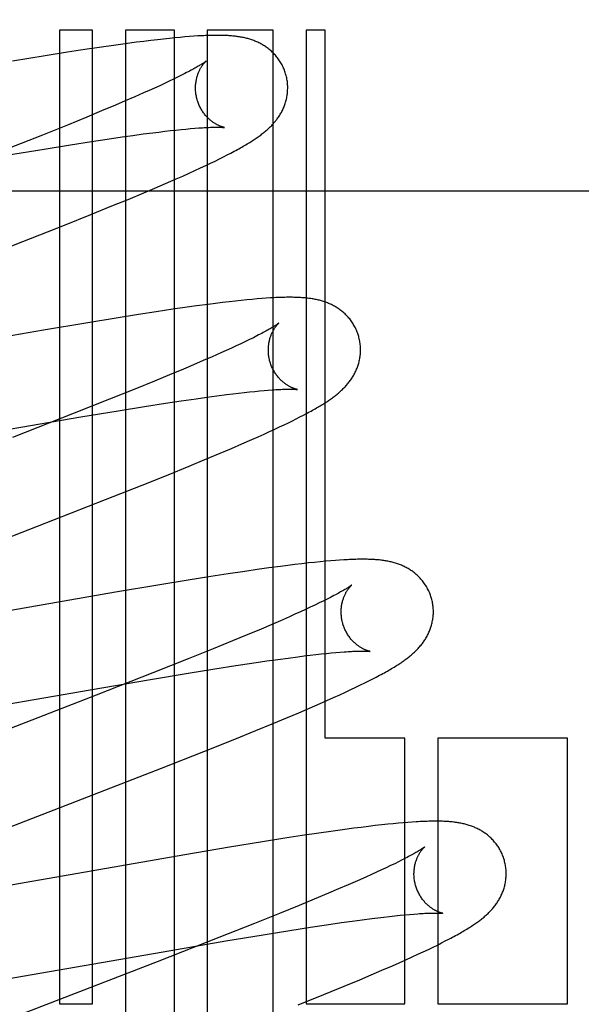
# Model space of a CAD drawing. Header units: inches. Extents: x 0 to 278, y 0 to 180.
# Tile 33 of 76: x 92.688 to 92.81, y 91.561 to 91.775. Entities that reach past the tile are written whole.
import ezdxf

# ---------------------------------------------------------------- set-up
doc = ezdxf.new("R2010")
doc.units = ezdxf.units.IN
doc.header["$LTSCALE"] = 15.310625
doc.header["$MEASUREMENT"] = 0
doc.linetypes.add('HIDDEN', pattern=[0.2, 0.1, -0.1])
doc.layers.add('DEFAULT_2', color=8, linetype='HIDDEN')

msp = doc.modelspace()

# ---------------------------------------------------------------- linework, layer by layer
at = {"layer": 'DEFAULT_2', "color": 8, "linetype": 'HIDDEN'}
for p, q in [((92.70411, 91.77228), (92.69697, 91.77228)), ((92.69697, 91.77228), (92.69697, 91.56123)), ((92.70411, 91.56123), (92.70411, 91.77228)), ((92.72186, 91.77228), (92.71126, 91.77228)), ((92.71126, 91.77228), (92.71126, 91.46649)), ((92.71817, 91.77024), (92.71674, 91.77007)), ((92.71952, 91.77039), (92.71817, 91.77024)), ((92.72079, 91.77053), (92.71952, 91.77039)), ((92.72198, 91.77065), (92.72079, 91.77053)), ((92.72186, 91.41304), (92.72186, 91.77228)), ((92.7231, 91.77075), (92.72198, 91.77065)), ((92.72415, 91.77084), (92.7231, 91.77075)), ((92.72514, 91.77092), (92.72415, 91.77084)), ((92.72608, 91.77099), (92.72514, 91.77092)), ((92.74328, 91.77228), (92.729, 91.77228)), ((92.729, 91.77228), (92.729, 91.40342)), ((92.74328, 91.38816), (92.74328, 91.77228)), ((92.75457, 91.77228), (92.75042, 91.77228)), ((92.75042, 91.77228), (92.75042, 91.56123)), ((92.75457, 91.61883), (92.75457, 91.77228)), ((92.70245, 91.76809), (92.69871, 91.76752)), ((92.70605, 91.76863), (92.70245, 91.76809)), ((92.70866, 91.769), (92.70605, 91.76863)), ((92.71118, 91.76935), (92.70866, 91.769)), ((92.71364, 91.76968), (92.71118, 91.76935)), ((92.71522, 91.76988), (92.71364, 91.76968)), ((92.71674, 91.77007), (92.71522, 91.76988)), ((92.69385, 91.76675), (92.68672, 91.76558)), ((92.69871, 91.76752), (92.69385, 91.76675)), ((92.72166, 91.76168), (92.72072, 91.76123)), ((92.72254, 91.76212), (92.72166, 91.76168)), ((92.72337, 91.76252), (92.72254, 91.76212)), ((92.72413, 91.76291), (92.72337, 91.76252)), ((92.71756, 91.75977), (92.71639, 91.75924)), ((92.71867, 91.76027), (92.71756, 91.75977)), ((92.71972, 91.76076), (92.71867, 91.76027)), ((92.72072, 91.76123), (92.71972, 91.76076)), ((92.71325, 91.75785), (92.71122, 91.75697)), ((92.71518, 91.7587), (92.71325, 91.75785)), ((92.71639, 91.75924), (92.71518, 91.7587)), ((92.70908, 91.75606), (92.70606, 91.75479)), ((92.71122, 91.75697), (92.70908, 91.75606)), ((92.70287, 91.75347), (92.69865, 91.75174)), ((92.70606, 91.75479), (92.70287, 91.75347)), ((92.69865, 91.75174), (92.69328, 91.74958)), ((92.72436, 91.75088), (92.72535, 91.75097)), ((92.72535, 91.75097), (92.72628, 91.75104)), ((92.69328, 91.74958), (92.68564, 91.74655)), ((92.70728, 91.74869), (92.71054, 91.74917)), ((92.71054, 91.74917), (92.71287, 91.74949)), ((92.71287, 91.74949), (92.71508, 91.7498)), ((92.71508, 91.7498), (92.71718, 91.75007)), ((92.71718, 91.75007), (92.71851, 91.75023)), ((92.71851, 91.75023), (92.7198, 91.75039)), ((92.7198, 91.75039), (92.72102, 91.75053)), ((92.72102, 91.75053), (92.72219, 91.75066)), ((92.72219, 91.75066), (92.72331, 91.75077)), ((92.72331, 91.75077), (92.72436, 91.75088)), ((92.69359, 91.74654), (92.69933, 91.74747)), ((92.69933, 91.74747), (92.70385, 91.74817)), ((92.70385, 91.74817), (92.70728, 91.74869)), ((92.68547, 91.74519), (92.69359, 91.74654)), ((92.73163, 91.7444), (92.7325, 91.74484)), ((92.7325, 91.74484), (92.73332, 91.74525)), ((92.73332, 91.74525), (92.7341, 91.74566)), ((92.72632, 91.74188), (92.72752, 91.74244)), ((92.72752, 91.74244), (92.72865, 91.74297)), ((92.72865, 91.74297), (92.72971, 91.74347)), ((92.72971, 91.74347), (92.7307, 91.74394)), ((92.7307, 91.74394), (92.73163, 91.7444)), ((92.72223, 91.74005), (92.72367, 91.74069)), ((92.72367, 91.74069), (92.72503, 91.7413)), ((92.72503, 91.7413), (92.72632, 91.74188)), ((92.71762, 91.73806), (92.71996, 91.73907)), ((92.71996, 91.73907), (92.72223, 91.74005)), ((92.53277, 91.73748), (93.03277, 91.73748)), ((92.71183, 91.73563), (92.7152, 91.73704)), ((92.7152, 91.73704), (92.71762, 91.73806)), ((92.70377, 91.73234), (92.70833, 91.73419)), ((92.70833, 91.73419), (92.71183, 91.73563)), ((92.69803, 91.73005), (92.70377, 91.73234)), ((92.68898, 91.72647), (92.69803, 91.73005)), ((92.64838, 91.71072), (92.68898, 91.72647)), ((92.72916, 91.71286), (92.72668, 91.71252)), ((92.73075, 91.71306), (92.72916, 91.71286)), ((92.73227, 91.71325), (92.73075, 91.71306)), ((92.73372, 91.71342), (92.73227, 91.71325)), ((92.73508, 91.71357), (92.73372, 91.71342)), ((92.73637, 91.71371), (92.73508, 91.71357)), ((92.73758, 91.71384), (92.73637, 91.71371)), ((92.73872, 91.71394), (92.73758, 91.71384)), ((92.73979, 91.71404), (92.73872, 91.71394)), ((92.74079, 91.71412), (92.73979, 91.71404)), ((92.74174, 91.71419), (92.74079, 91.71412)), ((92.71411, 91.71067), (92.70922, 91.70989)), ((92.71788, 91.71125), (92.71411, 91.71067)), ((92.7215, 91.71179), (92.71788, 91.71125)), ((92.72412, 91.71217), (92.7215, 91.71179)), ((92.72668, 91.71252), (92.72412, 91.71217)), ((92.7031, 91.70889), (92.69346, 91.70726)), ((92.70922, 91.70989), (92.7031, 91.70889)), ((92.69346, 91.70726), (92.64705, 91.69918)), ((92.7363, 91.70434), (92.73529, 91.70387)), ((92.73725, 91.7048), (92.7363, 91.70434)), ((92.73814, 91.70523), (92.73725, 91.7048)), ((92.73898, 91.70564), (92.73814, 91.70523)), ((92.73976, 91.70604), (92.73898, 91.70564)), ((92.73194, 91.70234), (92.73008, 91.70152)), ((92.73311, 91.70287), (92.73194, 91.70234)), ((92.73423, 91.70338), (92.73311, 91.70287)), ((92.73529, 91.70387), (92.73423, 91.70338)), ((92.72603, 91.69976), (92.72385, 91.69883)), ((92.72811, 91.70066), (92.72603, 91.69976)), ((92.73008, 91.70152), (92.72811, 91.70066)), ((92.72385, 91.69883), (92.72078, 91.69755)), ((92.71753, 91.69621), (92.71326, 91.69447)), ((92.72078, 91.69755), (92.71753, 91.69621)), ((92.71326, 91.69447), (92.70782, 91.69229)), ((92.73318, 91.6933), (92.73451, 91.69347)), ((92.73451, 91.69347), (92.73578, 91.69362)), ((92.73578, 91.69362), (92.737, 91.69376)), ((92.737, 91.69376), (92.73816, 91.69389)), ((92.73816, 91.69389), (92.73927, 91.694)), ((92.73927, 91.694), (92.74031, 91.6941)), ((92.74031, 91.6941), (92.7413, 91.69419)), ((92.7413, 91.69419), (92.74222, 91.69426)), ((92.70782, 91.69229), (92.70013, 91.68924)), ((92.7154, 91.69072), (92.71991, 91.69142)), ((92.71991, 91.69142), (92.72333, 91.69194)), ((92.72333, 91.69194), (92.72658, 91.69241)), ((92.72658, 91.69241), (92.72889, 91.69274)), ((92.72889, 91.69274), (92.73109, 91.69303)), ((92.73109, 91.69303), (92.73318, 91.6933)), ((92.70013, 91.68924), (92.68673, 91.68401)), ((92.70157, 91.68845), (92.70968, 91.6898)), ((92.70968, 91.6898), (92.7154, 91.69072)), ((92.74983, 91.68884), (92.75053, 91.68921)), ((92.68859, 91.68623), (92.70157, 91.68845)), ((92.74567, 91.68676), (92.7466, 91.68721)), ((92.7466, 91.68721), (92.74748, 91.68764)), ((92.74748, 91.68764), (92.7483, 91.68805)), ((92.7483, 91.68805), (92.74909, 91.68845)), ((92.74909, 91.68845), (92.74983, 91.68884)), ((92.64188, 91.6781), (92.68859, 91.68623)), ((92.7413, 91.68472), (92.7425, 91.68527)), ((92.7425, 91.68527), (92.74363, 91.68579)), ((92.74363, 91.68579), (92.74468, 91.68629)), ((92.74468, 91.68629), (92.74567, 91.68676)), ((92.73651, 91.6826), (92.73867, 91.68355)), ((92.73867, 91.68355), (92.74002, 91.68415)), ((92.74002, 91.68415), (92.7413, 91.68472)), ((92.72849, 91.6792), (92.7318, 91.68059)), ((92.7318, 91.68059), (92.73421, 91.68161)), ((92.73421, 91.68161), (92.73651, 91.6826)), ((92.72504, 91.67778), (92.72849, 91.6792)), ((92.72053, 91.67594), (92.72504, 91.67778)), ((92.71487, 91.67367), (92.72053, 91.67594)), ((92.70694, 91.67053), (92.71487, 91.67367)), ((92.6922, 91.66478), (92.70694, 91.67053)), ((92.6556, 91.6506), (92.6922, 91.66478)), ((92.7535, 91.65706), (92.75225, 91.65693)), ((92.75467, 91.65717), (92.7535, 91.65706)), ((92.75575, 91.65726), (92.75467, 91.65717)), ((92.75676, 91.65734), (92.75575, 91.65726)), ((92.75769, 91.65741), (92.75676, 91.65734)), ((92.73717, 91.65498), (92.73354, 91.65444)), ((92.7398, 91.65536), (92.73717, 91.65498)), ((92.74235, 91.65572), (92.7398, 91.65536)), ((92.74484, 91.65605), (92.74235, 91.65572)), ((92.74645, 91.65626), (92.74484, 91.65605)), ((92.74801, 91.65645), (92.74645, 91.65626)), ((92.7495, 91.65663), (92.74801, 91.65645)), ((92.75092, 91.65679), (92.7495, 91.65663)), ((92.75225, 91.65693), (92.75092, 91.65679)), ((92.72485, 91.65307), (92.71872, 91.65207)), ((92.72976, 91.65385), (92.72485, 91.65307)), ((92.73354, 91.65444), (92.72976, 91.65385)), ((92.71872, 91.65207), (92.70906, 91.65044)), ((92.70906, 91.65044), (92.66369, 91.64254)), ((92.75415, 91.64855), (92.75327, 91.64812)), ((92.75497, 91.64896), (92.75415, 91.64855)), ((92.75574, 91.64934), (92.75497, 91.64896)), ((92.75028, 91.6467), (92.74917, 91.6462)), ((92.75133, 91.64719), (92.75028, 91.6467)), ((92.75233, 91.64767), (92.75133, 91.64719)), ((92.75327, 91.64812), (92.75233, 91.64767)), ((92.74486, 91.64428), (92.74283, 91.6434)), ((92.74679, 91.64513), (92.74486, 91.64428)), ((92.748, 91.64567), (92.74679, 91.64513)), ((92.74917, 91.6462), (92.748, 91.64567)), ((92.74068, 91.64248), (92.73766, 91.64121)), ((92.74283, 91.6434), (92.74068, 91.64248)), ((92.73766, 91.64121), (92.73446, 91.63989)), ((92.73024, 91.63816), (92.72485, 91.63599)), ((92.73446, 91.63989), (92.73024, 91.63816)), ((92.72485, 91.63599), (92.71721, 91.63296)), ((92.74194, 91.63556), (92.74428, 91.63589)), ((92.74428, 91.63589), (92.74651, 91.63619)), ((92.74651, 91.63619), (92.74863, 91.63647)), ((92.74863, 91.63647), (92.74998, 91.63664)), ((92.74998, 91.63664), (92.75127, 91.63679)), ((92.75127, 91.63679), (92.75251, 91.63694)), ((92.75251, 91.63694), (92.75369, 91.63707)), ((92.75369, 91.63707), (92.75481, 91.63718)), ((92.75481, 91.63718), (92.75587, 91.63729)), ((92.75587, 91.63729), (92.75687, 91.63738)), ((92.75687, 91.63738), (92.75782, 91.63746)), ((92.72487, 91.63291), (92.73064, 91.63384)), ((92.73064, 91.63384), (92.7352, 91.63455)), ((92.7352, 91.63455), (92.73866, 91.63508)), ((92.73866, 91.63508), (92.74194, 91.63556)), ((92.7036, 91.6293), (92.71669, 91.63155)), ((92.71721, 91.63296), (92.70491, 91.62814)), ((92.71669, 91.63155), (92.72487, 91.63291)), ((92.76403, 91.63123), (92.76486, 91.63165)), ((92.76486, 91.63165), (92.76563, 91.63205)), ((92.65777, 91.62132), (92.7036, 91.6293)), ((92.75899, 91.6288), (92.76015, 91.62934)), ((92.76015, 91.62934), (92.76122, 91.62985)), ((92.76122, 91.62985), (92.76222, 91.63034)), ((92.76222, 91.63034), (92.76316, 91.63079)), ((92.76316, 91.63079), (92.76403, 91.63123)), ((92.70491, 91.62814), (92.66496, 91.61266)), ((92.75491, 91.62696), (92.75635, 91.6276)), ((92.75635, 91.6276), (92.75773, 91.62822)), ((92.75773, 91.62822), (92.75899, 91.6288)), ((92.74884, 91.62433), (92.75119, 91.62533)), ((92.75119, 91.62533), (92.75344, 91.62631)), ((92.75344, 91.62631), (92.75491, 91.62696)), ((92.74303, 91.62189), (92.7464, 91.6233)), ((92.7464, 91.6233), (92.74884, 91.62433)), ((92.73952, 91.62045), (92.74303, 91.62189)), ((92.73494, 91.6186), (92.73952, 91.62045)), ((92.77185, 91.61883), (92.75457, 91.61883)), ((92.77185, 91.56123), (92.77185, 91.61883)), ((92.8071, 91.61883), (92.77899, 91.61883)), ((92.77899, 91.61883), (92.77899, 91.56123)), ((92.8071, 91.56123), (92.8071, 91.61883)), ((92.72822, 91.61591), (92.73494, 91.6186)), ((92.7191, 91.61232), (92.72822, 91.61591)), ((92.67179, 91.59396), (92.7191, 91.61232)), ((92.76238, 91.59948), (92.76078, 91.59928)), ((92.76395, 91.59968), (92.76238, 91.59948)), ((92.76543, 91.59985), (92.76395, 91.59968)), ((92.76682, 91.60001), (92.76543, 91.59985)), ((92.76811, 91.60015), (92.76682, 91.60001)), ((92.76931, 91.60027), (92.76811, 91.60015)), ((92.77043, 91.60037), (92.76931, 91.60027)), ((92.77148, 91.60047), (92.77043, 91.60037)), ((92.77247, 91.60054), (92.77148, 91.60047)), ((92.7734, 91.60061), (92.77247, 91.60054)), ((92.74956, 91.59768), (92.74581, 91.5971)), ((92.75318, 91.59822), (92.74956, 91.59768)), ((92.7558, 91.5986), (92.75318, 91.59822)), ((92.75833, 91.59895), (92.7558, 91.5986)), ((92.76078, 91.59928), (92.75833, 91.59895)), ((92.73378, 91.59515), (92.72411, 91.59352)), ((92.74093, 91.59633), (92.73378, 91.59515)), ((92.74581, 91.5971), (92.74093, 91.59633)), ((92.72411, 91.59352), (92.67884, 91.58564)), ((92.76874, 91.59117), (92.76778, 91.59071)), ((92.76963, 91.5916), (92.76874, 91.59117)), ((92.77047, 91.59202), (92.76963, 91.5916)), ((92.77125, 91.59241), (92.77047, 91.59202)), ((92.76457, 91.58923), (92.7634, 91.5887)), ((92.7657, 91.58974), (92.76457, 91.58923)), ((92.76677, 91.59024), (92.7657, 91.58974)), ((92.76778, 91.59071), (92.76677, 91.59024)), ((92.75955, 91.58701), (92.75747, 91.58612)), ((92.76153, 91.58787), (92.75955, 91.58701)), ((92.7634, 91.5887), (92.76153, 91.58787)), ((92.75528, 91.58519), (92.7522, 91.5839)), ((92.75747, 91.58612), (92.75528, 91.58519)), ((92.74895, 91.58256), (92.74467, 91.58082)), ((92.7522, 91.5839), (92.74895, 91.58256)), ((92.74467, 91.58082), (92.73922, 91.57863)), ((92.76851, 91.58017), (92.76968, 91.5803)), ((92.76968, 91.5803), (92.77079, 91.58041)), ((92.77079, 91.58041), (92.77183, 91.58051)), ((92.77183, 91.58051), (92.77282, 91.5806)), ((92.77282, 91.5806), (92.77376, 91.58068)), ((92.73922, 91.57863), (92.73152, 91.57558)), ((92.75138, 91.57782), (92.75481, 91.57834)), ((92.75481, 91.57834), (92.75806, 91.57882)), ((92.75806, 91.57882), (92.76038, 91.57914)), ((92.76038, 91.57914), (92.76259, 91.57944)), ((92.76259, 91.57944), (92.76468, 91.57971)), ((92.76468, 91.57971), (92.76601, 91.57988)), ((92.76601, 91.57988), (92.76729, 91.58003)), ((92.76729, 91.58003), (92.76851, 91.58017)), ((92.73301, 91.57485), (92.74113, 91.57619)), ((92.74113, 91.57619), (92.74686, 91.57712)), ((92.74686, 91.57712), (92.75138, 91.57782)), ((92.73152, 91.57558), (92.71811, 91.57035)), ((92.72112, 91.57281), (92.73301, 91.57485)), ((92.77794, 91.57351), (92.77889, 91.57397)), ((92.77889, 91.57397), (92.77978, 91.57442)), ((92.77978, 91.57442), (92.78061, 91.57484)), ((92.78061, 91.57484), (92.78139, 91.57525)), ((92.67435, 91.56467), (92.72112, 91.57281)), ((92.7734, 91.57138), (92.77466, 91.57196)), ((92.77466, 91.57196), (92.77584, 91.57251)), ((92.77584, 91.57251), (92.77693, 91.57302)), ((92.77693, 91.57302), (92.77794, 91.57351)), ((92.71811, 91.57035), (92.68044, 91.55575)), ((92.76912, 91.56947), (92.77059, 91.57012)), ((92.77059, 91.57012), (92.77203, 91.57076)), ((92.77203, 91.57076), (92.7734, 91.57138)), ((92.76206, 91.56645), (92.7645, 91.56748)), ((92.7645, 91.56748), (92.76685, 91.56848)), ((92.76685, 91.56848), (92.76912, 91.56947)), ((92.75869, 91.56505), (92.76206, 91.56645)), ((92.74871, 91.56099), (92.75427, 91.56324)), ((92.75427, 91.56324), (92.75869, 91.56505)), ((92.69697, 91.56123), (92.70411, 91.56123)), ((92.75042, 91.56123), (92.77185, 91.56123)), ((92.77899, 91.56123), (92.8071, 91.56123))]:
    msp.add_line(p, q, dxfattribs=at)
for points in [[(92.74604, 91.76266), (92.74598, 91.76287), (92.74591, 91.76312), (92.74582, 91.76336), (92.74573, 91.76361), (92.74564, 91.76385), (92.74554, 91.76408), (92.74543, 91.76432), (92.74532, 91.76455), (92.7452, 91.76478), (92.74508, 91.76501), (92.74495, 91.76523), (92.74482, 91.76545), (92.74468, 91.76566), (92.74454, 91.76587), (92.74439, 91.76608), (92.74424, 91.76628), (92.74408, 91.76648), (92.74393, 91.76667), (92.74376, 91.76686), (92.7436, 91.76704), (92.74343, 91.76722), (92.74326, 91.7674), (92.74308, 91.76757), (92.74291, 91.76773), (92.74273, 91.76789), (92.74254, 91.76805), (92.74236, 91.7682), (92.74217, 91.76834), (92.74198, 91.76849), (92.74179, 91.76862), (92.7416, 91.76876), (92.7414, 91.76889), (92.7412, 91.76901), (92.741, 91.76913), (92.74079, 91.76925), (92.74059, 91.76936), (92.74038, 91.76947), (92.74017, 91.76958), (92.73996, 91.76968), (92.73975, 91.76977), (92.73954, 91.76986), (92.73933, 91.76995), (92.73911, 91.77004), (92.73889, 91.77012), (92.73867, 91.77019), (92.73845, 91.77027), (92.73823, 91.77034), (92.73801, 91.7704), (92.73778, 91.77047), (92.73756, 91.77053), (92.73733, 91.77058), (92.7371, 91.77064), (92.73687, 91.77069), (92.73665, 91.77073), (92.73642, 91.77078), (92.73619, 91.77082), (92.73596, 91.77086), (92.73572, 91.77089), (92.73549, 91.77093), (92.73525, 91.77096), (92.73501, 91.77099), (92.73477, 91.77101), (92.73452, 91.77104), (92.73427, 91.77106), (92.73402, 91.77108), (92.73376, 91.7711), (92.73349, 91.77112), (92.73322, 91.77113), (92.73294, 91.77115), (92.73266, 91.77116), (92.73236, 91.77117), (92.73206, 91.77117), (92.73176, 91.77118), (92.73144, 91.77118), (92.73112, 91.77118), (92.73079, 91.77118), (92.73045, 91.77118), (92.7301, 91.77117), (92.72974, 91.77117), (92.72938, 91.77116), (92.729, 91.77114), (92.72861, 91.77113), (92.72822, 91.77111), (92.72781, 91.77109), (92.7274, 91.77107), (92.72697, 91.77105), (92.72608, 91.77099)], [(92.72872, 91.7656), (92.72872, 91.76559), (92.7287, 91.76558), (92.72868, 91.76556), (92.72865, 91.76554), (92.72861, 91.76551), (92.72856, 91.76547), (92.7285, 91.76542), (92.72843, 91.76537), (92.72834, 91.76532), (92.72825, 91.76525), (92.72814, 91.76518), (92.72802, 91.7651), (92.72789, 91.76502), (92.72774, 91.76492), (92.72758, 91.76482), (92.72741, 91.76472), (92.72722, 91.7646), (92.72701, 91.76448), (92.72679, 91.76435), (92.72656, 91.76422), (92.72631, 91.76408), (92.72604, 91.76393), (92.72576, 91.76378), (92.72547, 91.76362), (92.72515, 91.76345), (92.72483, 91.76328), (92.72449, 91.7631), (92.72413, 91.76291)], [(92.72678, 91.7573), (92.72672, 91.7575), (92.72667, 91.75773), (92.72662, 91.75797), (92.72657, 91.7582), (92.72654, 91.75844), (92.7265, 91.75867), (92.72648, 91.7589), (92.72646, 91.75914), (92.72645, 91.75937), (92.72644, 91.7596), (92.72644, 91.75983), (92.72645, 91.76005), (92.72646, 91.76027), (92.72647, 91.76049), (92.72649, 91.76071), (92.72652, 91.76092), (92.72655, 91.76113), (92.72658, 91.76134), (92.72662, 91.76154), (92.72666, 91.76173), (92.7267, 91.76192), (92.72675, 91.76211), (92.7268, 91.76229), (92.72686, 91.76246), (92.72691, 91.76263), (92.72697, 91.7628), (92.72703, 91.76296), (92.72709, 91.76311), (92.72715, 91.76326), (92.72722, 91.76341), (92.72728, 91.76355), (92.72735, 91.76368), (92.72741, 91.76381), (92.72748, 91.76393), (92.72755, 91.76405), (92.72761, 91.76417), (92.72768, 91.76428), (92.72774, 91.76439), (92.72781, 91.76449), (92.72787, 91.76458), (92.72794, 91.76468), (92.728, 91.76477), (92.72806, 91.76485), (92.72812, 91.76493), (92.72818, 91.76501), (92.72824, 91.76508), (92.7283, 91.76515), (92.72835, 91.76521), (92.7284, 91.76527), (92.72845, 91.76532), (92.7285, 91.76537), (92.72854, 91.76542), (92.72858, 91.76546), (92.72861, 91.76549), (92.72864, 91.76552), (92.72867, 91.76555), (92.72869, 91.76557), (92.72871, 91.76558), (92.72872, 91.76559), (92.72872, 91.7656)], [(92.7341, 91.74566), (92.73447, 91.74585), (92.73483, 91.74605), (92.73518, 91.74624), (92.73552, 91.74642), (92.73585, 91.74661), (92.73617, 91.74679), (92.73649, 91.74696), (92.73679, 91.74714), (92.73709, 91.74731), (92.73737, 91.74748), (92.73765, 91.74765), (92.73792, 91.74781), (92.73819, 91.74797), (92.73844, 91.74813), (92.73869, 91.74829), (92.73894, 91.74845), (92.73917, 91.7486), (92.7394, 91.74876), (92.73962, 91.74891), (92.73984, 91.74906), (92.74005, 91.74921), (92.74026, 91.74935), (92.74046, 91.7495), (92.74066, 91.74965), (92.74085, 91.7498), (92.74104, 91.74995), (92.74123, 91.75009), (92.74142, 91.75024), (92.7416, 91.7504), (92.74178, 91.75055), (92.74196, 91.7507), (92.74213, 91.75086), (92.7423, 91.75102), (92.74247, 91.75118), (92.74264, 91.75134), (92.74281, 91.75151), (92.74297, 91.75167), (92.74313, 91.75185), (92.74329, 91.75202), (92.74345, 91.75219), (92.7436, 91.75237), (92.74375, 91.75255), (92.74389, 91.75273), (92.74404, 91.75292), (92.74417, 91.7531), (92.74431, 91.75329), (92.74444, 91.75348), (92.74457, 91.75367), (92.74469, 91.75387), (92.74482, 91.75407), (92.74494, 91.75428), (92.74505, 91.75448), (92.74516, 91.75469), (92.74527, 91.7549), (92.74537, 91.75512), (92.74547, 91.75533), (92.74557, 91.75555), (92.74566, 91.75577), (92.74574, 91.75599), (92.74582, 91.75622), (92.7459, 91.75644), (92.74597, 91.75667), (92.74604, 91.75691), (92.7461, 91.75714), (92.74616, 91.75738), (92.74621, 91.75762), (92.74626, 91.75787), (92.7463, 91.75811), (92.74634, 91.75836), (92.74637, 91.75861), (92.74639, 91.75886), (92.74641, 91.75912), (92.74642, 91.75937), (92.74643, 91.75963), (92.74643, 91.75988), (92.74643, 91.76014), (92.74642, 91.7604), (92.7464, 91.76066), (92.74638, 91.76091), (92.74635, 91.76117), (92.74631, 91.76143), (92.74627, 91.76168), (92.74622, 91.76194), (92.74616, 91.76219), (92.7461, 91.76245), (92.74604, 91.76266)], [(92.73272, 91.7512), (92.73273, 91.7512), (92.73272, 91.7512), (92.7327, 91.75121), (92.73268, 91.75121), (92.73265, 91.75122), (92.73262, 91.75122), (92.73257, 91.75123), (92.73252, 91.75125), (92.73247, 91.75126), (92.73241, 91.75128), (92.73235, 91.7513), (92.73228, 91.75132), (92.7322, 91.75134), (92.73212, 91.75137), (92.73204, 91.7514), (92.73195, 91.75143), (92.73186, 91.75146), (92.73177, 91.7515), (92.73167, 91.75154), (92.73157, 91.75158), (92.73147, 91.75163), (92.73136, 91.75168), (92.73126, 91.75173), (92.73115, 91.75179), (92.73103, 91.75185), (92.73092, 91.75192), (92.7308, 91.75199), (92.73068, 91.75206), (92.73055, 91.75213), (92.73043, 91.75222), (92.7303, 91.7523), (92.73017, 91.75239), (92.73004, 91.75249), (92.72991, 91.75259), (92.72978, 91.7527), (92.72964, 91.75281), (92.72951, 91.75292), (92.72937, 91.75304), (92.72923, 91.75317), (92.7291, 91.75331), (92.72896, 91.75345), (92.72882, 91.75359), (92.72869, 91.75374), (92.72855, 91.7539), (92.72842, 91.75407), (92.72829, 91.75424), (92.72816, 91.75441), (92.72803, 91.75459), (92.72791, 91.75478), (92.72779, 91.75497), (92.72767, 91.75516), (92.72756, 91.75536), (92.72745, 91.75557), (92.72735, 91.75577), (92.72725, 91.75599), (92.72716, 91.7562), (92.72707, 91.75642), (92.72698, 91.75665), (92.72691, 91.75687), (92.72683, 91.7571), (92.72678, 91.7573)], [(92.72628, 91.75104), (92.72716, 91.75111), (92.72757, 91.75114), (92.72797, 91.75116), (92.72834, 91.75119), (92.7287, 91.75121), (92.72904, 91.75122), (92.72936, 91.75124), (92.72966, 91.75125), (92.72994, 91.75126), (92.73021, 91.75126), (92.73046, 91.75127), (92.73069, 91.75127), (92.73092, 91.75127), (92.73112, 91.75127), (92.73132, 91.75127), (92.7315, 91.75127), (92.73167, 91.75127), (92.73182, 91.75126), (92.73196, 91.75126), (92.73209, 91.75125), (92.7322, 91.75125), (92.7323, 91.75124), (92.73239, 91.75123), (92.73247, 91.75123), (92.73254, 91.75122), (92.7326, 91.75122), (92.73264, 91.75121), (92.73268, 91.75121), (92.7327, 91.7512), (92.73272, 91.7512), (92.73272, 91.7512)], [(92.76184, 91.70587), (92.76177, 91.70608), (92.7617, 91.70633), (92.76161, 91.70657), (92.76152, 91.70682), (92.76143, 91.70706), (92.76132, 91.7073), (92.76122, 91.70753), (92.7611, 91.70777), (92.76099, 91.708), (92.76086, 91.70822), (92.76073, 91.70844), (92.7606, 91.70866), (92.76046, 91.70888), (92.76032, 91.70909), (92.76017, 91.7093), (92.76002, 91.7095), (92.75987, 91.7097), (92.75971, 91.70989), (92.75955, 91.71008), (92.75938, 91.71026), (92.75921, 91.71044), (92.75904, 91.71062), (92.75886, 91.71079), (92.75868, 91.71095), (92.7585, 91.71111), (92.75832, 91.71127), (92.75814, 91.71142), (92.75795, 91.71156), (92.75776, 91.71171), (92.75757, 91.71184), (92.75737, 91.71198), (92.75717, 91.71211), (92.75697, 91.71223), (92.75677, 91.71235), (92.75656, 91.71247), (92.75636, 91.71258), (92.75615, 91.71269), (92.75594, 91.7128), (92.75573, 91.7129), (92.75552, 91.71299), (92.75531, 91.71308), (92.75509, 91.71317), (92.75488, 91.71325), (92.75466, 91.71333), (92.75444, 91.71341), (92.75422, 91.71349), (92.75399, 91.71356), (92.75377, 91.71362), (92.75354, 91.71368), (92.75331, 91.71374), (92.75309, 91.7138), (92.75286, 91.71385), (92.75263, 91.7139), (92.7524, 91.71395), (92.75217, 91.71399), (92.75193, 91.71404), (92.7517, 91.71407), (92.75146, 91.71411), (92.75123, 91.71414), (92.75099, 91.71417), (92.75075, 91.7142), (92.7505, 91.71423), (92.75025, 91.71425), (92.75, 91.71428), (92.74974, 91.7143), (92.74948, 91.71431), (92.74921, 91.71433), (92.74893, 91.71435), (92.74865, 91.71436), (92.74836, 91.71437), (92.74807, 91.71438), (92.74776, 91.71438), (92.74745, 91.71439), (92.74714, 91.71439), (92.74681, 91.71439), (92.74648, 91.71439), (92.74614, 91.71439), (92.74579, 91.71438), (92.74543, 91.71437), (92.74506, 91.71436), (92.74468, 91.71435), (92.74429, 91.71433), (92.74389, 91.71432), (92.74348, 91.7143), (92.74306, 91.71427), (92.74263, 91.71425), (92.74174, 91.71419)], [(92.74452, 91.70881), (92.74451, 91.7088), (92.7445, 91.70879), (92.74448, 91.70877), (92.74445, 91.70875), (92.74441, 91.70872), (92.74437, 91.70869), (92.74431, 91.70865), (92.74425, 91.70861), (92.74418, 91.70856), (92.74409, 91.7085), (92.744, 91.70843), (92.74389, 91.70836), (92.74378, 91.70829), (92.74365, 91.7082), (92.74351, 91.70812), (92.74336, 91.70802), (92.74319, 91.70792), (92.74302, 91.70782), (92.74283, 91.7077), (92.74263, 91.70759), (92.74241, 91.70746), (92.74218, 91.70733), (92.74194, 91.7072), (92.74168, 91.70706), (92.74141, 91.7069), (92.74111, 91.70675), (92.7408, 91.70658), (92.74047, 91.70641), (92.74012, 91.70623), (92.73976, 91.70604)], [(92.74257, 91.70051), (92.74251, 91.70071), (92.74246, 91.70094), (92.74241, 91.70117), (92.74236, 91.70141), (92.74233, 91.70164), (92.7423, 91.70188), (92.74227, 91.70211), (92.74225, 91.70234), (92.74224, 91.70257), (92.74223, 91.7028), (92.74223, 91.70303), (92.74224, 91.70325), (92.74225, 91.70348), (92.74226, 91.7037), (92.74228, 91.70391), (92.74231, 91.70412), (92.74234, 91.70433), (92.74237, 91.70454), (92.74241, 91.70474), (92.74245, 91.70493), (92.74249, 91.70512), (92.74254, 91.70531), (92.74259, 91.70549), (92.74264, 91.70566), (92.7427, 91.70583), (92.74276, 91.706), (92.74282, 91.70616), (92.74288, 91.70631), (92.74294, 91.70646), (92.743, 91.70661), (92.74307, 91.70675), (92.74313, 91.70688), (92.7432, 91.70701), (92.74327, 91.70713), (92.74333, 91.70725), (92.7434, 91.70737), (92.74346, 91.70748), (92.74353, 91.70759), (92.74359, 91.70769), (92.74366, 91.70778), (92.74372, 91.70788), (92.74379, 91.70797), (92.74385, 91.70805), (92.74391, 91.70813), (92.74397, 91.70821), (92.74403, 91.70828), (92.74408, 91.70835), (92.74414, 91.70841), (92.74419, 91.70847), (92.74424, 91.70852), (92.74428, 91.70857), (92.74432, 91.70862), (92.74436, 91.70866), (92.7444, 91.7087), (92.74443, 91.70873), (92.74446, 91.70875), (92.74448, 91.70877), (92.7445, 91.70879), (92.74451, 91.7088), (92.74451, 91.7088)], [(92.75053, 91.68921), (92.75086, 91.68939), (92.75119, 91.68956), (92.7515, 91.68974), (92.75181, 91.68991), (92.75211, 91.69008), (92.7524, 91.69024), (92.75268, 91.6904), (92.75295, 91.69056), (92.75321, 91.69072), (92.75347, 91.69087), (92.75372, 91.69102), (92.75397, 91.69117), (92.7542, 91.69132), (92.75444, 91.69147), (92.75466, 91.69162), (92.75488, 91.69176), (92.7551, 91.6919), (92.75531, 91.69205), (92.75552, 91.69219), (92.75573, 91.69233), (92.75593, 91.69247), (92.75612, 91.69262), (92.75632, 91.69276), (92.75651, 91.6929), (92.7567, 91.69305), (92.75688, 91.69319), (92.75707, 91.69334), (92.75725, 91.69349), (92.75743, 91.69364), (92.75761, 91.69379), (92.75778, 91.69395), (92.75796, 91.6941), (92.75813, 91.69426), (92.7583, 91.69442), (92.75847, 91.69459), (92.75863, 91.69475), (92.7588, 91.69492), (92.75896, 91.69509), (92.75911, 91.69526), (92.75927, 91.69544), (92.75942, 91.69561), (92.75957, 91.69579), (92.75971, 91.69598), (92.75985, 91.69616), (92.75999, 91.69634), (92.76012, 91.69653), (92.76025, 91.69672), (92.76038, 91.69692), (92.7605, 91.69711), (92.76063, 91.69731), (92.76074, 91.69751), (92.76086, 91.69772), (92.76097, 91.69793), (92.76107, 91.69814), (92.76118, 91.69835), (92.76127, 91.69857), (92.76137, 91.69879), (92.76146, 91.699), (92.76154, 91.69923), (92.76162, 91.69945), (92.7617, 91.69968), (92.76177, 91.69991), (92.76183, 91.70014), (92.7619, 91.70037), (92.76195, 91.70061), (92.76201, 91.70085), (92.76205, 91.7011), (92.76209, 91.70134), (92.76213, 91.70159), (92.76216, 91.70184), (92.76218, 91.70209), (92.7622, 91.70234), (92.76222, 91.70259), (92.76222, 91.70285), (92.76222, 91.7031), (92.76222, 91.70336), (92.76221, 91.70362), (92.76219, 91.70387), (92.76217, 91.70413), (92.76214, 91.70439), (92.7621, 91.70464), (92.76206, 91.7049), (92.76201, 91.70515), (92.76195, 91.7054), (92.76189, 91.70566), (92.76184, 91.70587)], [(92.74852, 91.69441), (92.74851, 91.69441), (92.7485, 91.69441), (92.74847, 91.69442), (92.74844, 91.69443), (92.74841, 91.69443), (92.74836, 91.69444), (92.74832, 91.69446), (92.74826, 91.69447), (92.7482, 91.69449), (92.74814, 91.6945), (92.74807, 91.69453), (92.74799, 91.69455), (92.74791, 91.69458), (92.74783, 91.6946), (92.74775, 91.69464), (92.74766, 91.69467), (92.74756, 91.69471), (92.74746, 91.69475), (92.74736, 91.69479), (92.74726, 91.69484), (92.74716, 91.69489), (92.74705, 91.69494), (92.74694, 91.695), (92.74682, 91.69506), (92.74671, 91.69512), (92.74659, 91.69519), (92.74647, 91.69527), (92.74635, 91.69534), (92.74622, 91.69542), (92.74609, 91.69551), (92.74596, 91.6956), (92.74583, 91.6957), (92.7457, 91.6958), (92.74557, 91.6959), (92.74543, 91.69601), (92.7453, 91.69613), (92.74516, 91.69625), (92.74503, 91.69638), (92.74489, 91.69651), (92.74475, 91.69665), (92.74462, 91.6968), (92.74448, 91.69695), (92.74435, 91.69711), (92.74421, 91.69727), (92.74408, 91.69744), (92.74395, 91.69762), (92.74383, 91.6978), (92.7437, 91.69798), (92.74358, 91.69817), (92.74347, 91.69837), (92.74335, 91.69857), (92.74325, 91.69877), (92.74314, 91.69898), (92.74304, 91.69919), (92.74295, 91.69941), (92.74286, 91.69963), (92.74277, 91.69985), (92.7427, 91.70008), (92.74262, 91.70031), (92.74257, 91.70051)], [(92.74222, 91.69426), (92.74308, 91.69433), (92.74349, 91.69436), (92.74387, 91.69438), (92.74425, 91.6944), (92.7446, 91.69442), (92.74495, 91.69444), (92.74527, 91.69445), (92.74558, 91.69446), (92.74587, 91.69447), (92.74614, 91.69448), (92.7464, 91.69448), (92.74665, 91.69448), (92.74687, 91.69448), (92.74708, 91.69448), (92.74727, 91.69448), (92.74744, 91.69448), (92.7476, 91.69447), (92.74775, 91.69447), (92.74788, 91.69446), (92.74799, 91.69446), (92.74809, 91.69445), (92.74818, 91.69444), (92.74826, 91.69444), (92.74833, 91.69443), (92.74839, 91.69443), (92.74843, 91.69442), (92.74847, 91.69442), (92.74849, 91.69441), (92.74851, 91.69441), (92.74852, 91.69441)], [(92.77763, 91.64908), (92.77756, 91.64929), (92.77749, 91.64954), (92.7774, 91.64978), (92.77731, 91.65003), (92.77722, 91.65027), (92.77711, 91.65051), (92.77701, 91.65074), (92.77689, 91.65098), (92.77678, 91.65121), (92.77665, 91.65143), (92.77652, 91.65166), (92.77639, 91.65188), (92.77625, 91.65209), (92.77611, 91.6523), (92.77596, 91.65251), (92.77581, 91.65271), (92.77565, 91.65291), (92.77549, 91.6531), (92.77533, 91.65329), (92.77516, 91.65348), (92.775, 91.65366), (92.77482, 91.65383), (92.77465, 91.654), (92.77447, 91.65417), (92.77429, 91.65433), (92.7741, 91.65448), (92.77392, 91.65463), (92.77373, 91.65478), (92.77354, 91.65492), (92.77335, 91.65506), (92.77315, 91.65519), (92.77295, 91.65532), (92.77275, 91.65545), (92.77255, 91.65557), (92.77234, 91.65569), (92.77214, 91.6558), (92.77193, 91.65591), (92.77172, 91.65601), (92.77151, 91.65611), (92.7713, 91.65621), (92.77108, 91.6563), (92.77087, 91.65638), (92.77065, 91.65647), (92.77043, 91.65655), (92.77021, 91.65663), (92.76999, 91.6567), (92.76977, 91.65677), (92.76954, 91.65684), (92.76931, 91.6569), (92.76909, 91.65696), (92.76886, 91.65701), (92.76863, 91.65707), (92.7684, 91.65712), (92.76817, 91.65716), (92.76794, 91.65721), (92.76771, 91.65725), (92.76748, 91.65728), (92.76724, 91.65732), (92.76701, 91.65735), (92.76677, 91.65738), (92.76653, 91.65741), (92.76629, 91.65744), (92.76605, 91.65746), (92.7658, 91.65748), (92.76555, 91.6575), (92.7653, 91.65752), (92.76504, 91.65754), (92.76478, 91.65755), (92.76452, 91.65756), (92.76425, 91.65758), (92.76397, 91.65758), (92.76369, 91.65759), (92.76341, 91.6576), (92.76312, 91.6576), (92.76282, 91.6576), (92.76251, 91.6576), (92.7622, 91.6576), (92.76188, 91.65759), (92.76155, 91.65759), (92.76121, 91.65758), (92.76087, 91.65757), (92.76051, 91.65756), (92.76015, 91.65754), (92.75977, 91.65753), (92.75938, 91.65751), (92.75898, 91.65749), (92.75857, 91.65746), (92.75769, 91.65741)], [(92.76031, 91.65201), (92.7603, 91.65201), (92.76028, 91.65199), (92.76026, 91.65198), (92.76023, 91.65195), (92.76019, 91.65192), (92.76014, 91.65188), (92.76008, 91.65184), (92.76001, 91.65179), (92.75993, 91.65173), (92.75983, 91.65167), (92.75973, 91.6516), (92.75961, 91.65152), (92.75948, 91.65144), (92.75934, 91.65135), (92.75918, 91.65125), (92.759, 91.65114), (92.75882, 91.65103), (92.75861, 91.65091), (92.75839, 91.65078), (92.75816, 91.65065), (92.75791, 91.65051), (92.75765, 91.65036), (92.75737, 91.65021), (92.75707, 91.65005), (92.75676, 91.64988), (92.75644, 91.64971), (92.75609, 91.64953), (92.75574, 91.64934)], [(92.75836, 91.64372), (92.7583, 91.64392), (92.75825, 91.64415), (92.7582, 91.64439), (92.75815, 91.64462), (92.75812, 91.64486), (92.75809, 91.64509), (92.75806, 91.64532), (92.75804, 91.64556), (92.75803, 91.64579), (92.75802, 91.64602), (92.75802, 91.64625), (92.75803, 91.64647), (92.75804, 91.6467), (92.75805, 91.64692), (92.75807, 91.64713), (92.7581, 91.64735), (92.75813, 91.64756), (92.75816, 91.64776), (92.7582, 91.64796), (92.75824, 91.64816), (92.75829, 91.64835), (92.75834, 91.64853), (92.75839, 91.64871), (92.75844, 91.64889), (92.7585, 91.64906), (92.75855, 91.64922), (92.75861, 91.64938), (92.75868, 91.64954), (92.75874, 91.64969), (92.7588, 91.64983), (92.75887, 91.64997), (92.75893, 91.65011), (92.759, 91.65024), (92.75907, 91.65036), (92.75913, 91.65048), (92.7592, 91.65059), (92.75926, 91.6507), (92.75933, 91.65081), (92.7594, 91.65091), (92.75946, 91.65101), (92.75952, 91.6511), (92.75959, 91.65119), (92.75965, 91.65127), (92.75971, 91.65135), (92.75977, 91.65143), (92.75983, 91.6515), (92.75988, 91.65157), (92.75994, 91.65163), (92.75999, 91.65169), (92.76004, 91.65174), (92.76008, 91.65179), (92.76012, 91.65184), (92.76016, 91.65188), (92.7602, 91.65191), (92.76023, 91.65194), (92.76025, 91.65197), (92.76028, 91.65199), (92.76029, 91.652), (92.7603, 91.65201), (92.76031, 91.65201)], [(92.76563, 91.63205), (92.76601, 91.63225), (92.76637, 91.63244), (92.76673, 91.63264), (92.76707, 91.63282), (92.76741, 91.63301), (92.76773, 91.63319), (92.76805, 91.63337), (92.76836, 91.63355), (92.76866, 91.63372), (92.76895, 91.63389), (92.76923, 91.63406), (92.76951, 91.63423), (92.76977, 91.63439), (92.77003, 91.63456), (92.77028, 91.63472), (92.77053, 91.63487), (92.77077, 91.63503), (92.771, 91.63518), (92.77122, 91.63534), (92.77144, 91.63549), (92.77165, 91.63564), (92.77186, 91.63579), (92.77206, 91.63594), (92.77226, 91.63608), (92.77246, 91.63623), (92.77265, 91.63638), (92.77283, 91.63653), (92.77302, 91.63668), (92.7732, 91.63683), (92.77338, 91.63698), (92.77356, 91.63714), (92.77373, 91.63729), (92.7739, 91.63745), (92.77407, 91.63761), (92.77424, 91.63777), (92.7744, 91.63794), (92.77457, 91.63811), (92.77473, 91.63828), (92.77488, 91.63845), (92.77504, 91.63863), (92.77519, 91.6388), (92.77534, 91.63898), (92.77549, 91.63917), (92.77563, 91.63935), (92.77577, 91.63953), (92.7759, 91.63972), (92.77603, 91.63991), (92.77616, 91.64011), (92.77628, 91.6403), (92.77641, 91.6405), (92.77652, 91.64071), (92.77664, 91.64091), (92.77675, 91.64112), (92.77686, 91.64133), (92.77696, 91.64155), (92.77706, 91.64176), (92.77715, 91.64198), (92.77724, 91.6422), (92.77733, 91.64242), (92.77741, 91.64264), (92.77748, 91.64287), (92.77755, 91.6431), (92.77762, 91.64333), (92.77768, 91.64357), (92.77774, 91.64381), (92.77779, 91.64405), (92.77784, 91.64429), (92.77788, 91.64454), (92.77792, 91.64479), (92.77795, 91.64504), (92.77797, 91.64529), (92.77799, 91.64554), (92.77801, 91.64579), (92.77801, 91.64605), (92.77801, 91.64631), (92.77801, 91.64656), (92.778, 91.64682), (92.77798, 91.64708), (92.77796, 91.64733), (92.77793, 91.64759), (92.77789, 91.64785), (92.77785, 91.6481), (92.7778, 91.64836), (92.77774, 91.64861), (92.77768, 91.64886), (92.77763, 91.64908)], [(92.7643, 91.63762), (92.76431, 91.63762), (92.7643, 91.63762), (92.76429, 91.63762), (92.76427, 91.63763), (92.76424, 91.63763), (92.76421, 91.63764), (92.76416, 91.63765), (92.76412, 91.63766), (92.76406, 91.63768), (92.76401, 91.63769), (92.76394, 91.63771), (92.76387, 91.63773), (92.7638, 91.63775), (92.76372, 91.63778), (92.76364, 91.63781), (92.76355, 91.63784), (92.76346, 91.63787), (92.76337, 91.63791), (92.76327, 91.63795), (92.76317, 91.63799), (92.76307, 91.63804), (92.76296, 91.63809), (92.76286, 91.63814), (92.76274, 91.6382), (92.76263, 91.63826), (92.76252, 91.63832), (92.7624, 91.63839), (92.76228, 91.63846), (92.76215, 91.63854), (92.76203, 91.63862), (92.7619, 91.63871), (92.76177, 91.6388), (92.76164, 91.6389), (92.76151, 91.639), (92.76137, 91.6391), (92.76124, 91.63921), (92.7611, 91.63933), (92.76097, 91.63945), (92.76083, 91.63958), (92.76069, 91.63971), (92.76055, 91.63985), (92.76042, 91.64), (92.76028, 91.64015), (92.76015, 91.64031), (92.76001, 91.64047), (92.75988, 91.64064), (92.75975, 91.64082), (92.75962, 91.641), (92.7595, 91.64118), (92.75938, 91.64137), (92.75926, 91.64157), (92.75915, 91.64177), (92.75904, 91.64198), (92.75893, 91.64219), (92.75884, 91.6424), (92.75874, 91.64262), (92.75865, 91.64284), (92.75857, 91.64306), (92.75849, 91.64329), (92.75842, 91.64352), (92.75836, 91.64372)], [(92.75782, 91.63746), (92.7587, 91.63752), (92.75912, 91.63755), (92.75951, 91.63758), (92.75989, 91.6376), (92.76024, 91.63762), (92.76058, 91.63764), (92.76089, 91.63765), (92.76119, 91.63766), (92.76147, 91.63767), (92.76174, 91.63768), (92.76199, 91.63769), (92.76223, 91.63769), (92.76245, 91.63769), (92.76266, 91.63769), (92.76286, 91.63769), (92.76304, 91.63769), (92.76321, 91.63769), (92.76336, 91.63768), (92.76351, 91.63768), (92.76364, 91.63767), (92.76375, 91.63767), (92.76386, 91.63766), (92.76395, 91.63765), (92.76403, 91.63765), (92.7641, 91.63764), (92.76416, 91.63764), (92.76421, 91.63763), (92.76425, 91.63763), (92.76428, 91.63762), (92.7643, 91.63762), (92.7643, 91.63762)], [(92.79342, 91.59228), (92.79336, 91.5925), (92.79328, 91.59274), (92.79319, 91.59299), (92.7931, 91.59323), (92.79301, 91.59347), (92.79291, 91.59371), (92.7928, 91.59395), (92.79269, 91.59418), (92.79257, 91.59441), (92.79245, 91.59464), (92.79232, 91.59486), (92.79219, 91.59508), (92.79205, 91.59529), (92.79191, 91.5955), (92.79176, 91.59571), (92.79161, 91.59591), (92.79145, 91.59611), (92.79129, 91.5963), (92.79113, 91.59649), (92.79097, 91.59667), (92.7908, 91.59685), (92.79063, 91.59703), (92.79045, 91.5972), (92.79027, 91.59736), (92.79009, 91.59752), (92.78991, 91.59768), (92.78973, 91.59783), (92.78954, 91.59797), (92.78935, 91.59812), (92.78916, 91.59825), (92.78896, 91.59839), (92.78876, 91.59852), (92.78856, 91.59864), (92.78836, 91.59877), (92.78816, 91.59888), (92.78795, 91.599), (92.78774, 91.5991), (92.78753, 91.59921), (92.78733, 91.59931), (92.78711, 91.5994), (92.7869, 91.59949), (92.78669, 91.59958), (92.78647, 91.59967), (92.78626, 91.59975), (92.78604, 91.59982), (92.78581, 91.5999), (92.78559, 91.59997), (92.78537, 91.60003), (92.78514, 91.6001), (92.78491, 91.60016), (92.78469, 91.60021), (92.78446, 91.60027), (92.78423, 91.60032), (92.784, 91.60036), (92.78377, 91.60041), (92.78354, 91.60045), (92.7833, 91.60049), (92.78307, 91.60052), (92.78283, 91.60056), (92.78259, 91.60059), (92.78235, 91.60062), (92.78211, 91.60064), (92.78186, 91.60067), (92.78161, 91.60069), (92.78135, 91.60071), (92.78109, 91.60073), (92.78082, 91.60075), (92.78055, 91.60076), (92.78027, 91.60078), (92.77998, 91.60079), (92.77968, 91.60079), (92.77938, 91.6008), (92.77907, 91.60081), (92.77876, 91.60081), (92.77843, 91.60081), (92.7781, 91.60081), (92.77776, 91.6008), (92.77741, 91.6008), (92.77706, 91.60079), (92.77669, 91.60078), (92.77631, 91.60077), (92.77593, 91.60075), (92.77553, 91.60074), (92.77513, 91.60072), (92.77471, 91.60069), (92.77429, 91.60067), (92.7734, 91.60061)], [(92.7761, 91.59522), (92.77609, 91.59522), (92.77608, 91.59521), (92.77606, 91.59519), (92.77603, 91.59517), (92.77599, 91.59514), (92.77595, 91.59511), (92.7759, 91.59507), (92.77583, 91.59503), (92.77576, 91.59498), (92.77568, 91.59492), (92.77559, 91.59486), (92.77549, 91.59479), (92.77537, 91.59472), (92.77525, 91.59463), (92.77511, 91.59455), (92.77496, 91.59446), (92.7748, 91.59436), (92.77462, 91.59425), (92.77443, 91.59413), (92.77422, 91.59401), (92.774, 91.59388), (92.77376, 91.59375), (92.7735, 91.5936), (92.77323, 91.59345), (92.77294, 91.5933), (92.77263, 91.59313), (92.77231, 91.59296), (92.77197, 91.59278), (92.77162, 91.5926), (92.77125, 91.59241)], [(92.77415, 91.58693), (92.7741, 91.58712), (92.77404, 91.58736), (92.77399, 91.58759), (92.77395, 91.58783), (92.77391, 91.58806), (92.77388, 91.58829), (92.77385, 91.58853), (92.77383, 91.58876), (92.77382, 91.58899), (92.77381, 91.58922), (92.77381, 91.58945), (92.77382, 91.58967), (92.77383, 91.58989), (92.77384, 91.59011), (92.77386, 91.59033), (92.77389, 91.59054), (92.77392, 91.59075), (92.77395, 91.59095), (92.77399, 91.59115), (92.77403, 91.59135), (92.77407, 91.59154), (92.77412, 91.59173), (92.77417, 91.59191), (92.77423, 91.59208), (92.77428, 91.59225), (92.77434, 91.59241), (92.7744, 91.59257), (92.77446, 91.59273), (92.77452, 91.59288), (92.77458, 91.59302), (92.77465, 91.59316), (92.77471, 91.5933), (92.77478, 91.59343), (92.77485, 91.59355), (92.77491, 91.59367), (92.77498, 91.59378), (92.77504, 91.5939), (92.77511, 91.594), (92.77517, 91.5941), (92.77524, 91.5942), (92.7753, 91.59429), (92.77537, 91.59438), (92.77543, 91.59447), (92.77549, 91.59455), (92.77555, 91.59462), (92.77561, 91.5947), (92.77566, 91.59476), (92.77572, 91.59483), (92.77577, 91.59489), (92.77582, 91.59494), (92.77586, 91.59499), (92.7759, 91.59504), (92.77594, 91.59508), (92.77598, 91.59511), (92.77601, 91.59514), (92.77604, 91.59517), (92.77606, 91.59519), (92.77608, 91.59521), (92.77609, 91.59522), (92.7761, 91.59522)], [(92.78139, 91.57525), (92.78177, 91.57544), (92.78214, 91.57564), (92.78249, 91.57583), (92.78284, 91.57602), (92.78318, 91.57621), (92.78351, 91.57639), (92.78383, 91.57657), (92.78414, 91.57675), (92.78444, 91.57692), (92.78473, 91.5771), (92.78502, 91.57727), (92.78529, 91.57743), (92.78556, 91.5776), (92.78582, 91.57776), (92.78608, 91.57792), (92.78632, 91.57808), (92.78656, 91.57824), (92.78679, 91.5784), (92.78702, 91.57855), (92.78724, 91.5787), (92.78745, 91.57885), (92.78766, 91.579), (92.78786, 91.57915), (92.78806, 91.5793), (92.78825, 91.57945), (92.78844, 91.57959), (92.78863, 91.57974), (92.78882, 91.57989), (92.789, 91.58004), (92.78918, 91.5802), (92.78935, 91.58035), (92.78953, 91.58051), (92.7897, 91.58067), (92.78987, 91.58083), (92.79004, 91.58099), (92.7902, 91.58115), (92.79036, 91.58132), (92.79052, 91.58149), (92.79068, 91.58166), (92.79084, 91.58184), (92.79099, 91.58202), (92.79114, 91.5822), (92.79128, 91.58238), (92.79142, 91.58256), (92.79156, 91.58275), (92.79169, 91.58294), (92.79183, 91.58313), (92.79195, 91.58332), (92.79208, 91.58352), (92.7922, 91.58372), (92.79232, 91.58392), (92.79243, 91.58413), (92.79254, 91.58433), (92.79265, 91.58455), (92.79275, 91.58476), (92.79285, 91.58497), (92.79294, 91.58519), (92.79303, 91.58541), (92.79312, 91.58563), (92.7932, 91.58586), (92.79328, 91.58608), (92.79335, 91.58631), (92.79341, 91.58655), (92.79348, 91.58678), (92.79353, 91.58702), (92.79358, 91.58726), (92.79363, 91.58751), (92.79367, 91.58775), (92.79371, 91.588), (92.79374, 91.58825), (92.79376, 91.5885), (92.79378, 91.58875), (92.7938, 91.589), (92.7938, 91.58926), (92.79381, 91.58952), (92.7938, 91.58977), (92.79379, 91.59003), (92.79377, 91.59029), (92.79375, 91.59054), (92.79372, 91.5908), (92.79368, 91.59106), (92.79364, 91.59131), (92.79359, 91.59157), (92.79353, 91.59182), (92.79347, 91.59207), (92.79342, 91.59228)], [(92.7801, 91.58083), (92.7801, 91.58083), (92.78009, 91.58083), (92.78008, 91.58083), (92.78006, 91.58084), (92.78003, 91.58084), (92.77999, 91.58085), (92.77995, 91.58086), (92.7799, 91.58087), (92.77984, 91.58089), (92.77979, 91.5809), (92.77972, 91.58092), (92.77965, 91.58094), (92.77958, 91.58097), (92.7795, 91.58099), (92.77942, 91.58102), (92.77933, 91.58105), (92.77924, 91.58109), (92.77915, 91.58113), (92.77905, 91.58117), (92.77895, 91.58121), (92.77885, 91.58126), (92.77874, 91.58131), (92.77863, 91.58136), (92.77852, 91.58142), (92.77841, 91.58148), (92.77829, 91.58154), (92.77817, 91.58161), (92.77805, 91.58168), (92.77793, 91.58176), (92.7778, 91.58184), (92.77768, 91.58193), (92.77755, 91.58202), (92.77742, 91.58211), (92.77728, 91.58221), (92.77715, 91.58232), (92.77702, 91.58243), (92.77688, 91.58255), (92.77675, 91.58267), (92.77661, 91.5828), (92.77647, 91.58293), (92.77634, 91.58307), (92.7762, 91.58322), (92.77606, 91.58337), (92.77593, 91.58353), (92.7758, 91.58369), (92.77566, 91.58386), (92.77553, 91.58403), (92.77541, 91.58421), (92.77528, 91.5844), (92.77516, 91.58459), (92.77505, 91.58479), (92.77494, 91.58499), (92.77483, 91.58519), (92.77472, 91.5854), (92.77462, 91.58561), (92.77453, 91.58583), (92.77444, 91.58605), (92.77436, 91.58627), (92.77428, 91.5865), (92.77421, 91.58673), (92.77415, 91.58693)], [(92.77376, 91.58068), (92.77463, 91.58074), (92.77503, 91.58077), (92.77542, 91.5808), (92.77579, 91.58082), (92.77614, 91.58084), (92.77647, 91.58085), (92.77678, 91.58086), (92.77708, 91.58088), (92.77735, 91.58088), (92.77762, 91.58089), (92.77786, 91.5809), (92.77809, 91.5809), (92.77831, 91.5809), (92.77852, 91.5809), (92.77871, 91.5809), (92.77888, 91.5809), (92.77905, 91.58089), (92.7792, 91.58089), (92.77934, 91.58089), (92.77946, 91.58088), (92.77958, 91.58087), (92.77968, 91.58087), (92.77977, 91.58086), (92.77984, 91.58086), (92.77991, 91.58085), (92.77997, 91.58084), (92.78001, 91.58084), (92.78005, 91.58083), (92.78007, 91.58083), (92.78009, 91.58083), (92.7801, 91.58083)]]:
    msp.add_lwpolyline(points, dxfattribs=at)

doc.saveas('drawing.dxf')
